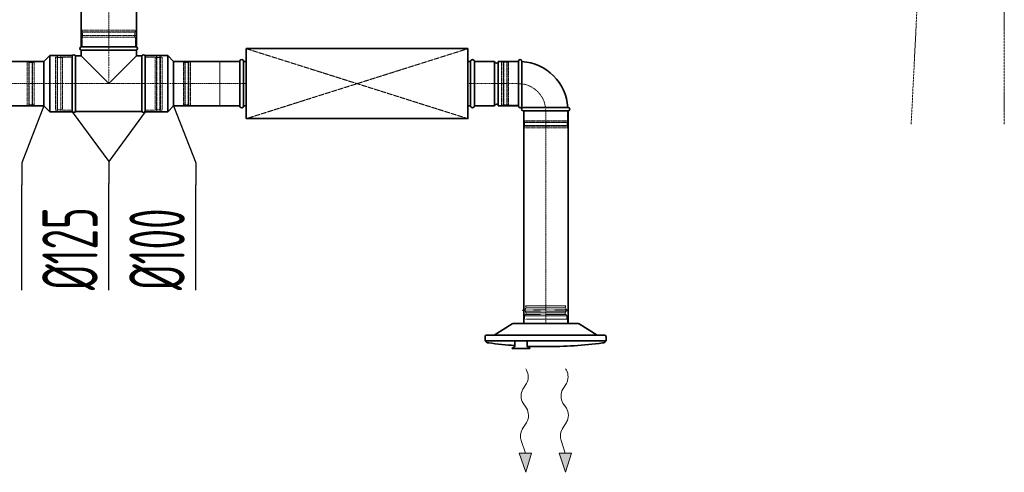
# Model space of a CAD drawing. Header units: millimetres. Extents: x 15940 to 92175, y -24684 to 227664.
# Tile 47 of 132: x 38872 to 41095, y 77630 to 78652. Entities that reach past the tile are written whole.
import ezdxf

# ---------------------------------------------------------------- set-up
doc = ezdxf.new("R2010")
doc.units = ezdxf.units.MM
doc.header["$LTSCALE"] = 0.05
for name, pattern in [('ACAD_ISO02W100', [15, 12, -3]), ('ACAD_ISO05W100', [33, 24, -3, 0, -3, 0, -3]), ('ACAD_ISO10W100', [18, 12, -3, 0, -3]), ('phl_thick', [0])]:
    doc.linetypes.add(name, pattern=pattern)
doc.layers.get('0').update_dxf_attribs({"lineweight": 5})
for name, color, linetype, lineweight in [('VZT_01 SUP (PŘÍVOD) - OBRYS', 5, 'Continuous', 35), ('VZT_02 SUP (PŘÍVOD) - OSA', 5, 'ACAD_ISO10W100', 5), ('VZT_30 DISTRIBUČNÍ PRVKY - OBRYS', 1, 'Continuous', 35), ('VZT_35 TLUMIČE HLUKU - OBRYS', 1, 'Continuous', 35), ('VZT_36 TLUMIČE HLUKU - OSA', 1, 'ACAD_ISO10W100', 5), ('VZT_37 TLUMIČE HLUKU - DETAIL', 8, 'ACAD_ISO02W100', 5), ('VZT_60_KOTY - DIMENZE', 7, 'Continuous', 5), ('VZT_POŽADAVKY NA STAVBU - PODHLEDY', 4, 'ACAD_ISO05W100', 5)]:
    doc.layers.add(name, color=color, linetype=linetype, lineweight=lineweight)
for name, color, linetype, lineweight, plot in [('VZT_03 SUP (PŘÍVOD) - NETISK', 8, 'ACAD_ISO02W100', 5, False), ('VZT_34 DISTRIBUČNÍ PRVKY - NETISK', 8, 'ACAD_ISO02W100', 5, False), ('VZT_39 TLUMIČE HLUKU - NETISK', 8, 'ACAD_ISO02W100', 5, False)]:
    doc.layers.add(name, color=color, linetype=linetype, lineweight=lineweight, plot=plot)
doc.styles.add('EVORA_125', font='isocp.shx', dxfattribs={"width": 0.6, "height": 125})

msp = doc.modelspace()

# ---------------------------------------------------------------- linework, layer by layer
at = {"lineweight": 13}
for p, q in [((40016.2, 77860.4), (40014.4, 77863.5)), ((40106.2, 77860.4), (40104.4, 77863.5))]:
    msp.add_line(p, q, dxfattribs=at)
at = {"color": 0, "lineweight": 13}
for p, q in [((40008, 77817.3), (40016.1, 77830.3)), ((40098, 77817.3), (40106.1, 77830.3)), ((40016.3, 77774.4), (40008.4, 77786.3)), ((40106.3, 77774.4), (40098.4, 77786.3)), ((40006.4, 77726.9), (40016.8, 77743.4)), ((40096.4, 77726.9), (40106.8, 77743.4)), ((40013.8, 77672.9), (40004.1, 77701.5)), ((40103.8, 77672.9), (40094.1, 77701.5)), ((39999.9, 77672.7), (40013.8, 77672.9)), ((39999.9, 77672.7), (40014.4, 77629.9)), ((40027.8, 77673), (40013.8, 77672.9)), ((40014.4, 77629.9), (40027.8, 77673)), ((40089.9, 77672.7), (40103.8, 77672.9)), ((40089.9, 77672.7), (40104.4, 77629.9)), ((40117.8, 77673), (40103.8, 77672.9)), ((40104.4, 77629.9), (40117.8, 77673))]:
    msp.add_line(p, q, dxfattribs=at)
for centre, start_param, end_param in [((40006.6, 77845.6), 0.766537, 2.320574), ((40096.6, 77845.6), 0.766537, 2.320574), ((40017.5, 77801.9), 3.908129, 5.516649), ((40107.5, 77801.9), 3.908129, 5.516649), ((40007.2, 77758.8), 0.766537, 2.375056), ((40097.2, 77758.8), 0.766537, 2.375056), ((40015.9, 77711.5), 3.908129, 5.191299), ((40105.9, 77711.5), 3.908129, 5.191299)]:
    msp.add_ellipse(centre, major_axis=(0.3, -21.5), ratio=0.625, start_param=start_param, end_param=end_param, dxfattribs=at)
for points in [[(39999.9, 77672.7), (40027.8, 77673), (40014.4, 77629.9)], [(40089.9, 77672.7), (40117.8, 77673), (40104.4, 77629.9)]]:
    msp.add_solid(points, dxfattribs=at)
at = {"layer": 'VZT_01 SUP (PŘÍVOD) - OBRYS'}
for p, q in [((39010.8, 78590.2), (39135.8, 78590.2)), ((39010.8, 78582.6), (39135.8, 78582.6)), ((39010.8, 78582.6), (39010.8, 78569.7)), ((39135.8, 78582.6), (39135.8, 78569.7)), ((38926.8, 78557.2), (38940.3, 78570.7)), ((38940.3, 78570.7), (38940.3, 78443.7)), ((38990.8, 78570.7), (38940.3, 78570.7)), ((38990.8, 78570.7), (38990.8, 78443.7)), ((38990.8, 78444.7), (38990.8, 78569.7)), ((38998.4, 78569.7), (38998.4, 78444.7)), ((39010.8, 78569.7), (38998.4, 78569.7)), ((39073.3, 78507.2), (39010.8, 78569.7)), ((39135.8, 78569.7), (39073.3, 78507.2)), ((39148.1, 78569.7), (39135.8, 78569.7)), ((39148.1, 78569.7), (39148.1, 78444.7)), ((39155.8, 78570.7), (39155.8, 78443.7)), ((39155.8, 78570.7), (39206.3, 78570.7)), ((39155.8, 78569.7), (39155.8, 78444.7)), ((39206.3, 78570.7), (39206.3, 78443.7)), ((39219.8, 78557.2), (39206.3, 78570.7)), ((38926.8, 78557.2), (38926.8, 78457.2)), ((39219.8, 78557.2), (39219.8, 78457.2)), ((39898.8, 78557.2), (39898.8, 78457.2)), ((39898.8, 78557.2), (39944.3, 78557.2)), ((39944.3, 78557.2), (39944.3, 78457.2)), ((39952.3, 78557.2), (39952.3, 78457.2)), ((39952.3, 78557.2), (39997.8, 78557.2)), ((39997.8, 78557.5), (39997.8, 78457)), ((39997.8, 78557.2), (39997.8, 78457.2)), ((40005.8, 78557.5), (40005.8, 78507.2)), ((40005.8, 78457), (40005.8, 78507.2)), ((38926.8, 78457.2), (38940.3, 78443.7)), ((39219.8, 78457.2), (39206.3, 78443.7)), ((39898.8, 78457.2), (39944.3, 78457.2)), ((39952.3, 78457.2), (39997.8, 78457.2)), ((40009.2, 78453.5), (40059.5, 78453.5)), ((40109.8, 78453.5), (40059.5, 78453.5)), ((38990.8, 78443.7), (38940.3, 78443.7)), ((39148.1, 78444.7), (38998.4, 78444.7)), ((39155.8, 78443.7), (39206.3, 78443.7)), ((40009.2, 78445.5), (40109.8, 78445.5))]:
    msp.add_line(p, q, dxfattribs=at)
for points in [[(39010.8, 78732.5), (39010.8, 78590.2)], [(39135.8, 78732.5), (39135.8, 78590.2)], [(38475.3, 78557.2), (38926.8, 78557.2)], [(39368.8, 78557.2), (39219.8, 78557.2)], [(38475.3, 78457.2), (38926.8, 78457.2)], [(39368.8, 78457.2), (39219.8, 78457.2)], [(40010, 78445.5), (40010, 77965.5)], [(40110, 78445.5), (40110, 77965.5)]]:
    msp.add_lwpolyline(points, dxfattribs=at)
for centre, radius, start, end in [((39012.4, 78586.4), 4.17, 113.4678, 246.5322), ((39134.1, 78586.4), 4.17, 293.4678, 66.5322), ((38994.6, 78568.1), 4.17, 23.4678, 156.5322), ((39151.9, 78568.1), 4.17, 23.4678, 156.5322), ((40001.8, 78557.5), 4, 0, 180), ((39948.3, 78557.2), 4, 180, 0), ((39997.8, 78445.5), 112, 4.096, 85.904), ((39948.3, 78457.2), 4, 0, 180), ((40001.8, 78457), 4, 180, 0), ((39997.8, 78445.5), 12, 38.2483, 51.7517), ((40009.2, 78449.5), 4, 90, 270), ((40109.8, 78449.5), 4, 270, 90), ((38994.6, 78446.4), 4.17, 203.4678, 336.5322), ((39151.9, 78446.4), 4.17, 203.4678, 336.5322)]:
    msp.add_arc(centre, radius, start, end, dxfattribs=at)
at = {"layer": 'VZT_02 SUP (PŘÍVOD) - OSA', "ltscale": 5}
for points in [[(39073.3, 78590.2), (39073.3, 78732.5)], [(38926.8, 78507.2), (38475.3, 78507.2)], [(39219.8, 78507.2), (39368.8, 78507.2)], [(40060, 77965.5), (40060, 78445.5)]]:
    msp.add_lwpolyline(points, dxfattribs=at)
at = {"layer": 'VZT_02 SUP (PŘÍVOD) - OSA', "ltscale": 0.3}
for points in [[(39073.3, 78590.2), (39073.3, 78507.2)], [(38990.8, 78507.2), (38926.8, 78507.2)], [(39155.8, 78507.2), (39219.8, 78507.2)]]:
    msp.add_lwpolyline(points, dxfattribs=at)
at = {"layer": 'VZT_02 SUP (PŘÍVOD) - OSA'}
msp.add_lwpolyline([(39898.8, 78507.2), (39997.8, 78507.2)], dxfattribs=at)
at = {"layer": 'VZT_02 SUP (PŘÍVOD) - OSA', "ltscale": 0.3}
msp.add_lwpolyline([(39997.8, 78507.2), (39997.8, 78507.2, -0.414214), (40059.5, 78445.5), (40059.5, 78445.5)], format="xyb", dxfattribs=at)
at = {"layer": 'VZT_03 SUP (PŘÍVOD) - NETISK', "ltscale": 0.4}
for p, q in [((39013.3, 78628.2), (39133.3, 78628.2)), ((39013.3, 78624.2), (39013.3, 78628.2)), ((39133.3, 78624.2), (39133.3, 78628.2)), ((39012.3, 78623.7), (39134.3, 78623.7)), ((39012.3, 78623.2), (39012.3, 78623.7)), ((39012.3, 78623.2), (39134.3, 78623.2)), ((39012.3, 78616.2), (39134.3, 78616.2)), ((39012.3, 78615.7), (39012.3, 78616.2)), ((39012.3, 78615.7), (39134.3, 78615.7)), ((39013.3, 78624.2), (39133.3, 78624.2)), ((39013.3, 78612.2), (39133.3, 78612.2)), ((39013.3, 78590.2), (39013.3, 78612.2)), ((39014.3, 78623.7), (39014.3, 78624.2)), ((39014.3, 78616.2), (39014.3, 78623.2)), ((39014.3, 78612.2), (39014.3, 78615.7)), ((39132.3, 78623.7), (39132.3, 78624.2)), ((39132.3, 78616.2), (39132.3, 78623.2)), ((39132.3, 78612.2), (39132.3, 78615.7)), ((39133.3, 78590.2), (39133.3, 78612.2)), ((39134.3, 78623.2), (39134.3, 78623.7)), ((39134.3, 78615.7), (39134.3, 78616.2)), ((38952.8, 78567.2), (38952.8, 78447.2)), ((38952.8, 78567.2), (38956.8, 78567.2)), ((38956.8, 78567.2), (38956.8, 78447.2)), ((38956.8, 78566.2), (38957.3, 78566.2)), ((38957.3, 78568.2), (38957.3, 78446.2)), ((38957.3, 78568.2), (38957.8, 78568.2)), ((38957.8, 78568.2), (38957.8, 78446.2)), ((38957.8, 78566.2), (38964.8, 78566.2)), ((38964.8, 78568.2), (38964.8, 78446.2)), ((38964.8, 78568.2), (38965.3, 78568.2)), ((38965.3, 78568.2), (38965.3, 78446.2)), ((38965.3, 78566.2), (38968.8, 78566.2)), ((38968.8, 78567.2), (38968.8, 78447.2)), ((38968.8, 78567.2), (38990.8, 78567.2)), ((39155.8, 78567.2), (39177.8, 78567.2)), ((39177.8, 78567.2), (39177.8, 78447.2)), ((39177.8, 78566.2), (39181.3, 78566.2)), ((39181.3, 78568.2), (39181.3, 78446.2)), ((39181.3, 78568.2), (39181.8, 78568.2)), ((39181.8, 78568.2), (39181.8, 78446.2)), ((39181.8, 78566.2), (39188.8, 78566.2)), ((39188.8, 78568.2), (39188.8, 78446.2)), ((39188.8, 78568.2), (39189.3, 78568.2)), ((39189.3, 78568.2), (39189.3, 78446.2)), ((39189.3, 78566.2), (39189.8, 78566.2)), ((39189.8, 78567.2), (39189.8, 78447.2)), ((39189.8, 78567.2), (39193.8, 78567.2)), ((39193.8, 78567.2), (39193.8, 78447.2)), ((38888.8, 78458.2), (38888.8, 78556.2)), ((38888.8, 78556.2), (38892.8, 78556.2)), ((38892.8, 78458.2), (38892.8, 78556.2)), ((38892.8, 78555.2), (38893.3, 78555.2)), ((38893.3, 78457.2), (38893.3, 78557.2)), ((38893.3, 78557.2), (38893.8, 78557.2)), ((38893.8, 78457.2), (38893.8, 78557.2)), ((38893.8, 78555.2), (38900.8, 78555.2)), ((38900.8, 78457.2), (38900.8, 78557.2)), ((38900.8, 78557.2), (38901.3, 78557.2)), ((38901.3, 78457.2), (38901.3, 78557.2)), ((38901.3, 78555.2), (38904.8, 78555.2)), ((38904.8, 78458.2), (38904.8, 78556.2)), ((38904.8, 78556.2), (38926.8, 78556.2)), ((39241.8, 78556.2), (39219.8, 78556.2)), ((39241.8, 78458.2), (39241.8, 78556.2)), ((39245.3, 78555.2), (39241.8, 78555.2)), ((39245.3, 78457.2), (39245.3, 78557.2)), ((39245.8, 78557.2), (39245.3, 78557.2)), ((39245.8, 78457.2), (39245.8, 78557.2)), ((39252.8, 78555.2), (39245.8, 78555.2)), ((39252.8, 78457.2), (39252.8, 78557.2)), ((39253.3, 78557.2), (39252.8, 78557.2)), ((39253.3, 78457.2), (39253.3, 78557.2)), ((39253.8, 78555.2), (39253.3, 78555.2)), ((39253.8, 78458.2), (39253.8, 78556.2)), ((39257.8, 78556.2), (39253.8, 78556.2)), ((39257.8, 78458.2), (39257.8, 78556.2)), ((39959.8, 78556.5), (39959.8, 78458.5)), ((39963.8, 78556.5), (39959.8, 78556.5)), ((39963.8, 78556.5), (39963.8, 78458.5)), ((39964.3, 78555.5), (39963.8, 78555.5)), ((39964.3, 78557.5), (39964.3, 78457.5)), ((39964.8, 78557.5), (39964.3, 78557.5)), ((39964.8, 78557.5), (39964.8, 78457.5)), ((39971.8, 78555.5), (39964.8, 78555.5)), ((39971.8, 78557.5), (39971.8, 78457.5)), ((39972.3, 78557.5), (39971.8, 78557.5)), ((39972.3, 78557.5), (39972.3, 78457.5)), ((39975.8, 78555.5), (39972.3, 78555.5)), ((39975.8, 78556.5), (39975.8, 78458.5)), ((39997.8, 78556.5), (39975.8, 78556.5)), ((38888.8, 78458.2), (38892.8, 78458.2)), ((38892.8, 78459.2), (38893.3, 78459.2)), ((38893.3, 78457.2), (38893.8, 78457.2)), ((38893.8, 78459.2), (38900.8, 78459.2)), ((38900.8, 78457.2), (38901.3, 78457.2)), ((38901.3, 78459.2), (38904.8, 78459.2)), ((38904.8, 78458.2), (38926.8, 78458.2)), ((38956.8, 78448.2), (38957.3, 78448.2)), ((38957.8, 78448.2), (38964.8, 78448.2)), ((38965.3, 78448.2), (38968.8, 78448.2)), ((39177.8, 78448.2), (39181.3, 78448.2)), ((39181.8, 78448.2), (39188.8, 78448.2)), ((39189.3, 78448.2), (39189.8, 78448.2)), ((39241.8, 78458.2), (39219.8, 78458.2)), ((39245.3, 78459.2), (39241.8, 78459.2)), ((39245.8, 78457.2), (39245.3, 78457.2)), ((39252.8, 78459.2), (39245.8, 78459.2)), ((39253.3, 78457.2), (39252.8, 78457.2)), ((39253.8, 78459.2), (39253.3, 78459.2)), ((39257.8, 78458.2), (39253.8, 78458.2)), ((39963.8, 78458.5), (39959.8, 78458.5)), ((39964.3, 78459.5), (39963.8, 78459.5)), ((39964.8, 78457.5), (39964.3, 78457.5)), ((39971.8, 78459.5), (39964.8, 78459.5)), ((39972.3, 78457.5), (39971.8, 78457.5)), ((39975.8, 78459.5), (39972.3, 78459.5)), ((39997.8, 78458.5), (39975.8, 78458.5)), ((38952.8, 78447.2), (38956.8, 78447.2)), ((38957.3, 78446.2), (38957.8, 78446.2)), ((38964.8, 78446.2), (38965.3, 78446.2)), ((38968.8, 78447.2), (38990.8, 78447.2)), ((39155.8, 78447.2), (39177.8, 78447.2)), ((39181.3, 78446.2), (39181.8, 78446.2)), ((39188.8, 78446.2), (39189.3, 78446.2)), ((39189.8, 78447.2), (39193.8, 78447.2)), ((40010.8, 78423.5), (40010.8, 78445.5)), ((40108.8, 78423.5), (40108.8, 78445.5)), ((40109.8, 78420), (40009.8, 78420)), ((40009.8, 78419.5), (40009.8, 78420)), ((40109.8, 78419.5), (40009.8, 78419.5)), ((40109.8, 78412.5), (40009.8, 78412.5)), ((40009.8, 78412), (40009.8, 78412.5)), ((40109.8, 78412), (40009.8, 78412)), ((40108.8, 78423.5), (40010.8, 78423.5)), ((40108.8, 78411.5), (40010.8, 78411.5)), ((40010.8, 78407.5), (40010.8, 78411.5)), ((40108.8, 78407.5), (40010.8, 78407.5)), ((40011.8, 78420), (40011.8, 78423.5)), ((40011.8, 78412.5), (40011.8, 78419.5)), ((40011.8, 78411.5), (40011.8, 78412)), ((40107.8, 78420), (40107.8, 78423.5)), ((40107.8, 78412.5), (40107.8, 78419.5)), ((40107.8, 78411.5), (40107.8, 78412)), ((40108.8, 78407.5), (40108.8, 78411.5)), ((40109.8, 78419.5), (40109.8, 78420)), ((40109.8, 78412), (40109.8, 78412.5))]:
    msp.add_line(p, q, dxfattribs=at)
msp.add_lwpolyline([(39155.8, 78507.2), (38990.8, 78507.2)], dxfattribs=at)
at = {"layer": 'VZT_30 DISTRIBUČNÍ PRVKY - OBRYS'}
for points in [[(39943.3, 77939.5), (39983.7, 77964.9, -0.141374), (39985.7, 77965.5), (40133.1, 77965.5, -0.141374), (40135.1, 77964.9), (40175.5, 77939.5)], [(40195.9, 77926.5), (39922.9, 77926.5), (39922.9, 77935.6, -0.414214), (39926.7, 77939.5), (40192, 77939.5, -0.414214), (40195.9, 77935.6), (40195.9, 77926.5)], [(39990.1, 77916, -0.015115), (39930.9, 77922), (39927.9, 77922.5, -0.36397), (39925.4, 77925.5), (39925.4, 77926.5)], [(39990.1, 77926.5), (39990.1, 77914.1, -0.267949), (39989.9, 77913.7), (39984.2, 77910.4, 0.267949), (39984, 77910), (39984, 77909.4), (40023.6, 77909.4), (40023.6, 77910, 0.267949), (40023.4, 77910.4), (40017.6, 77913.7, -0.267949), (40017.4, 77914.1), (40017.4, 77926.5)], [(40059.4, 77913.5, 0.0327), (40187.9, 77922), (40190.9, 77922.5, 0.36397), (40193.4, 77925.5), (40193.4, 77926.5)], [(40059.4, 77913.5, -0.010645), (40017.4, 77914.4, -0.010645)]]:
    msp.add_lwpolyline(points, format="xyb", dxfattribs=at)
at = {"layer": 'VZT_34 DISTRIBUČNÍ PRVKY - NETISK'}
for points in [[(40015.7, 78001.6), (40014.2, 78005.5), (40059.4, 78005.5)], [(40103.1, 78001.6), (40104.6, 78005.5), (40059.4, 78005.5)], [(40011.9, 77983.4), (40059.4, 77983.4)], [(40013.8, 77986), (40059.4, 77986)], [(40014.7, 78001.3), (40059.4, 78001.3)], [(40015.5, 77989.7), (40059.4, 77989.7)], [(40104.1, 78001.3), (40059.4, 78001.3)], [(40103.3, 77989.7), (40059.4, 77989.7)], [(40104.9, 77986), (40059.4, 77986)], [(40106.9, 77983.4), (40059.4, 77983.4)], [(40107.9, 77965.5), (40107.9, 77975.5), (40010.9, 77975.5), (40010.9, 77965.5)], [(40107.9, 77965.5), (40010.9, 77965.5)]]:
    msp.add_lwpolyline(points, dxfattribs=at)
for points in [[(40007.3, 77995.4), (40013, 77996.8, -0.060863), (40013.6, 77996.9), (40059.4, 77996.9)], [(40007.3, 77995.4), (40013.2, 77994, 0.058981), (40013.8, 77993.9), (40059.4, 77993.9)], [(40011.9, 77975.5), (40011.9, 77983.4, -0.291473), (40013.4, 77985.8, -0.291473)], [(40111.5, 77995.4), (40105.8, 77996.8, 0.060863), (40105.1, 77996.9), (40059.4, 77996.9)], [(40111.5, 77995.4), (40105.6, 77994, -0.058981), (40104.9, 77993.9), (40059.4, 77993.9)], [(40106.9, 77975.5), (40106.9, 77983.4, 0.291473), (40105.4, 77985.8, 0.291473)]]:
    msp.add_lwpolyline(points, format="xyb", dxfattribs=at)
for centre, radius, start, end in [((40023.7, 77996.1), 10.5, 149.7176, 217.8378), ((40011.6, 77989.2), 3.88, 297.4993, 6.6735), ((40095, 77996.1), 10.5, 322.1622, 30.2824), ((40107.1, 77989.2), 3.88, 173.3265, 242.5007)]:
    msp.add_arc(centre, radius, start, end, dxfattribs=at)
at = {"layer": 'VZT_35 TLUMIČE HLUKU - OBRYS'}
for p, q in [((39368.8, 78457.2), (39368.8, 78557.2)), ((39898.8, 78457.2), (39898.8, 78557.2))]:
    msp.add_line(p, q, dxfattribs=at)
msp.add_lwpolyline([(39883.8, 78586.2), (39383.8, 78586.2), (39383.8, 78428.2), (39883.8, 78428.2)], close=True, dxfattribs=at)
for points in [[(39377.8, 78457.2), (39377.8, 78557.2)], [(39377.8, 78557.2), (39383.8, 78557.2)], [(39889.8, 78557.2), (39883.8, 78557.2)], [(39889.8, 78457.2), (39889.8, 78557.2)], [(39377.8, 78457.2), (39383.8, 78457.2)], [(39889.8, 78457.2), (39883.8, 78457.2)]]:
    msp.add_lwpolyline(points, dxfattribs=at)
for centre, start, end in [((39373.3, 78557.2), 0, 180), ((39894.3, 78557.2), 0, 180), ((39373.3, 78457.2), 180, 0), ((39894.3, 78457.2), 180, 0)]:
    msp.add_arc(centre, 4.5, start, end, dxfattribs=at)
at = {"layer": 'VZT_36 TLUMIČE HLUKU - OSA', "ltscale": 5}
for points in [[(39368.8, 78507.2), (39383.8, 78507.2)], [(39898.8, 78507.2), (39883.8, 78507.2)]]:
    msp.add_lwpolyline(points, dxfattribs=at)
at = {"layer": 'VZT_37 TLUMIČE HLUKU - DETAIL', "lineweight": 5}
for points in [[(39883.8, 78586.2), (39383.8, 78428.2)], [(39383.8, 78586.2), (39883.8, 78428.2)]]:
    msp.add_lwpolyline(points, dxfattribs=at)
at = {"layer": 'VZT_39 TLUMIČE HLUKU - NETISK', "ltscale": 2}
for points in [[(39368.8, 78457.2), (39323.8, 78457.2), (39323.8, 78557.2), (39368.8, 78557.2)], [(39898.8, 78457.2), (39943.8, 78457.2), (39943.8, 78557.2), (39898.8, 78557.2)]]:
    msp.add_lwpolyline(points, dxfattribs=at)
at = {"layer": 'VZT_60_KOTY - DIMENZE', "linetype": 'ByBlock', "lineweight": -2}
for p, q in [((38876.8, 78328.6), (38876.8, 78278.6)), ((39073.3, 78331.6), (39073.3, 78281.6)), ((39269.8, 78328.6), (39269.8, 78278.6))]:
    msp.add_line(p, q, dxfattribs=at)
for points in [[(38926.8, 78457.2), (38876.8, 78328.6)], [(39219.8, 78457.2), (39269.8, 78328.6)], [(38990.8, 78443.7), (39073.3, 78331.6)], [(39155.8, 78443.7), (39073.3, 78331.6)], [(39073.3, 78331.6), (39073.3, 78331.6)], [(38876.8, 78041), (38876.8, 78278.6)], [(39073.3, 78041), (39073.3, 78281.6)], [(39269.8, 78041), (39269.8, 78278.6)]]:
    msp.add_lwpolyline(points, dxfattribs=at)
at = {"layer": 'VZT_POŽADAVKY NA STAVBU - PODHLEDY', "ltscale": 4}
for p, q in [((40884.4, 78415.5), (41094.6, 82595.8)), ((41094.6, 82595.8), (41094.6, 78415.5))]:
    msp.add_line(p, q, dxfattribs=at)

# ---------------------------------------------------------------- texts
at = {"layer": 'VZT_60_KOTY - DIMENZE', "linetype": 'phl_thick', "char_height": 125, "attachment_point": 1, "rotation": 90, "style": 'EVORA_125'}
for s, insert in [('%%C125', (38923.3, 78041)), ('%%C100', (39119.8, 78041))]:
    msp.add_mtext(s, dxfattribs=dict(at, insert=insert))

doc.saveas('drawing.dxf')
